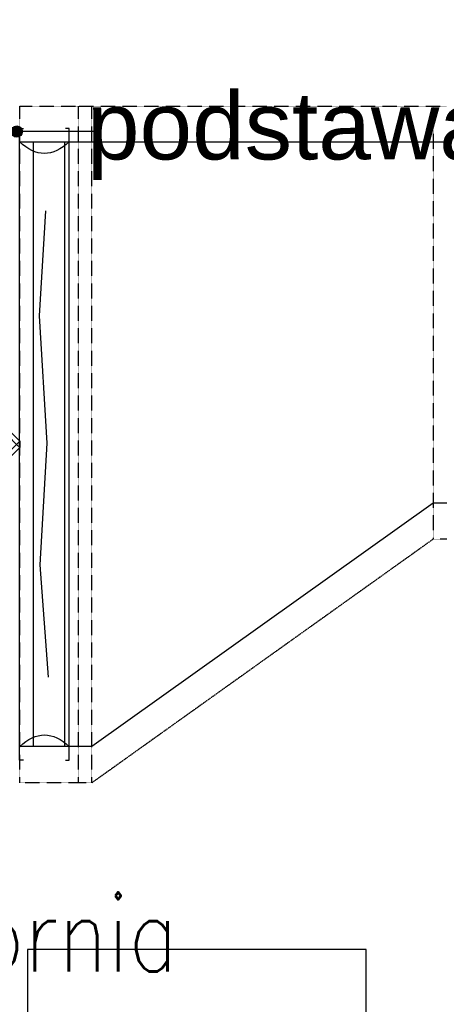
# Model space of a CAD drawing. Header units: millimetres. Extents: x -165365 to -33565, y 7406 to 103342.
# Tile 79 of 256: x -116162 to -115217, y 36485 to 38668. Entities that reach past the tile are written whole.
import ezdxf

# ---------------------------------------------------------------- set-up
doc = ezdxf.new("R2010")
doc.units = ezdxf.units.MM
doc.header["$MEASUREMENT"] = 0
for name, pattern in [('ACAD_ISO03W100', [150, 60, -90]), ('DASHED', [0.75, 0.5, -0.25]), ('Wipeout_Contour', [1000, 0, -1000])]:
    doc.linetypes.add(name, pattern=pattern)
for name, color, linetype in [('ELEK CIENKIE', 80, 'Continuous'), ('FLUID-W10', 7, 'Continuous'), ('FLUID-W10-INS', 7, 'Continuous'), ('Linia', 252, 'Continuous'), ('Słup', 252, 'Continuous'), ('Tekst', 252, 'Continuous')]:
    doc.layers.add(name, color=color, linetype=linetype)
doc.layers.add('HVAC_WENTYLACJA_ETYKIETY', color=3, linetype='Continuous', lineweight=18)
doc.styles.add('OPIS1', font='ROMANS.SHX', dxfattribs={"width": 0.9})
doc.styles.add('Times new roman', font='arial.ttf')

# ---------------------------------------------------------------- blocks, each defined once
blk = doc.blocks.new('A$C67C5DD4D')
at = {"layer": 'Linia', "linetype": 'Continuous'}
blk.add_hatch(color=256, dxfattribs=at).paths.add_polyline_path([(38251.1, 20672.5), (38250.1, 20677.3), (38247.4, 20681.4), (38243.3, 20684.1), (38238.6, 20685), (38233.8, 20684.1), (38229.7, 20681.4), (38227, 20677.3), (38226.1, 20672.5), (38227, 20667.7), (38229.7, 20663.7), (38233.8, 20661), (38238.6, 20660), (38243.3, 20661), (38247.4, 20663.7), (38250.1, 20667.7)])
at = {"layer": 'Linia'}
blk.add_line((38415.4, 20672.5), (38251.1, 20672.5), dxfattribs=at)
blk.add_circle((38238.6, 20672.5), 12.5, dxfattribs=at)
at = {"layer": 'Tekst', "insert": (39302.7, 20760.8), "char_height": 150, "attachment_point": 2, "style": 'Times new roman'}
blk.add_mtext('\\A1;{\\fArial|b0|i0|c0|p38;podstawa urządzeń}', dxfattribs=at)
at = {"color": 254, "linetype": 'Wipeout_Contour', "lineweight": 0, "ltscale": 481919.218204}
blk.add_wipeout([(38262.6, 18019.6), (39012.6, 18019.6), (39012.6, 18859.6), (38262.6, 18859.6)], dxfattribs=at).dxf.layer = 'Słup'
at = {"layer": 'Słup'}
for p, q in [((39012.6, 18859.6), (38262.6, 18859.6)), ((38262.6, 18859.6), (38262.6, 18019.6)), ((39012.6, 18019.6), (39012.6, 18859.6))]:
    blk.add_line(p, q, dxfattribs=at)
blk = doc.blocks.new('FC_s', base_point=(0.02, 30.07))
at = {"color": 7}
blk.add_lwpolyline([(52.87, 399.25), (66.48, 327.02), (49.73, 239.09), (65.44, 155.34), (46.59, 77.87)], dxfattribs=at)
for centre, start, end in [((55.14, 632.74), 253.56139, 286.43861), ((54.88, -155.88), 73.56139, 106.43861)]:
    blk.add_arc(centre, 193.87, start, end, dxfattribs=at)
blk = doc.blocks.new('ramka_s')
for points in [[(-46.39, -133.91), (-55, -133.91), (-55, 133.91), (-46.39, 133.91)], [(46.39, -133.91), (55, -133.91), (55, 133.91), (46.39, 133.91)]]:
    blk.add_lwpolyline(points)
blk = doc.blocks.new('A$C67C89556')
for name, p, xscale, yscale in [('ramka_s', (55, 1435.96), 1.000000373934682, 5.227274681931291), ('FC_s', (0, 765.96), 1.000167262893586, 3.21549746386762)]:
    blk.add_blockref(name, p, dxfattribs=dict(xscale=xscale, yscale=yscale))

msp = doc.modelspace()

# ---------------------------------------------------------------- block references
msp.add_blockref('A$C67C5DD4D', (-154407.14734, 17746.99902))

# ---------------------------------------------------------------- next in the draw order: linework, layer by layer
at = {"layer": 'ELEK CIENKIE', "color": 232, "linetype": 'ACAD_ISO03W100', "ltscale": 3}
msp.add_circle((-111113.41336, 36619.62119), 7540, dxfattribs=at)
at = {"layer": 'FLUID-W10', "linetype": 'ByBlock', "extrusion": (-1.22465e-16, 0, -1)}
for p, q in [((-116031.69217, 38396.20129, 5006.5), (-116161.69217, 38396.20129, 5006.5)), ((-116001.80975, 38396.20129, 5175), (-116031.80975, 38396.20129, 5175)), ((-115245.80975, 38396.20129, 5175), (-116001.80975, 38396.20129, 5175)), ((-115215.80975, 38396.20129, 5175), (-115245.80975, 38396.20129, 5175)), ((-115245.80975, 37596.20129, 5175), (-116001.80975, 37056.20129, 5175)), ((-115215.80975, 37596.20129, 5175), (-115245.80975, 37596.20129, 5175)), ((-116031.69217, 37056.20129, 5006.5), (-116161.69217, 37056.20129, 5006.5)), ((-116001.80975, 37056.20129, 5175), (-116031.80975, 37056.20129, 5175))]:
    msp.add_line(p, q, dxfattribs=at)
at = {"layer": 'FLUID-W10', "linetype": 'Continuous', "extrusion": (-1.22465e-16, 0, -1)}
for p, q in [((-116131.69217, 37056.20129, 5006.5), (-116131.69217, 38396.20129, 5006.5)), ((-116061.69217, 37056.20129, 5006.5), (-116061.69217, 38396.20129, 5006.5))]:
    msp.add_line(p, q, dxfattribs=at)
at = {"layer": 'FLUID-W10-INS', "linetype": 'DASHED', "extrusion": (-1.22465e-16, 0, -1)}
for p, q in [((-116161.69217, 36976.20129, 5006.5), (-116161.69217, 38476.20129, 5006.5)), ((-116161.69217, 38476.20129, 5006.5), (-116031.69217, 38476.20129, 5006.5)), ((-116031.80975, 38476.20129, 5175), (-116001.80975, 38476.20129, 5175)), ((-116031.80975, 36976.20129, 5175), (-116031.80975, 38476.20129, 5175)), ((-116031.69217, 36976.20129, 5006.5), (-116031.69217, 38476.20129, 5006.5)), ((-116001.80975, 38476.20129, 5175), (-115245.80975, 38476.20129, 5175)), ((-116001.80975, 36976.20129, 5175), (-116001.80975, 38476.20129, 5175)), ((-115245.80975, 38476.20129, 5175), (-115215.80975, 38476.20129, 5175)), ((-115245.80975, 38476.20129, 5175), (-115245.80975, 37516.20129, 5175)), ((-115245.80975, 37516.20129, 5175), (-116001.80975, 36976.20129, 5175)), ((-115215.80975, 37516.20129, 5175), (-115245.80975, 37516.20129, 5175)), ((-116031.69217, 36976.20129, 5006.5), (-116161.69217, 36976.20129, 5006.5)), ((-116001.80975, 36976.20129, 5175), (-116031.80975, 36976.20129, 5175))]:
    msp.add_line(p, q, dxfattribs=at)

# ---------------------------------------------------------------- next in the draw order: block references
at = {"xscale": -1}
msp.add_blockref('A$C67C89556', (-116052.15826, 36290.63604), dxfattribs=at)

# ---------------------------------------------------------------- next in the draw order: texts
at = {"layer": 'HVAC_WENTYLACJA_ETYKIETY', "insert": (-117527.89067, 36725.48495), "char_height": 168, "width": 2365.2602815, "attachment_point": 1, "style": 'OPIS1'}
msp.add_mtext('\\C6;\\W0.8;W10 sterylizatornia', dxfattribs=at)

# ---------------------------------------------------------------- next in the draw order: meshes
at = {"layer": 'FLUID-W10', "linetype": 'Continuous'}
mesh = msp.add_polyface(dxfattribs=at)
corners = [(-116161.69217, 37719.13022, 5006.5), (-116690.6211, 37183.13022, 5006.5), (-116697.69217, 37190.20129, 5006.5), (-116168.76323, 37726.20129, 5006.5), (-116697.69217, 38262.20129, 5006.5), (-116690.6211, 38269.27236, 5006.5), (-116161.69217, 37733.27236, 5006.5)]
mesh.append_faces([[corners[k] for k in face] for face in [(3, 4, 5), (3, 5, 6), (6, 0, 3), (0, 1, 2), (0, 2, 3)]], dxfattribs={"vtx0": -1, "vtx1": -1, "vtx2": -1})

doc.saveas('drawing.dxf')
